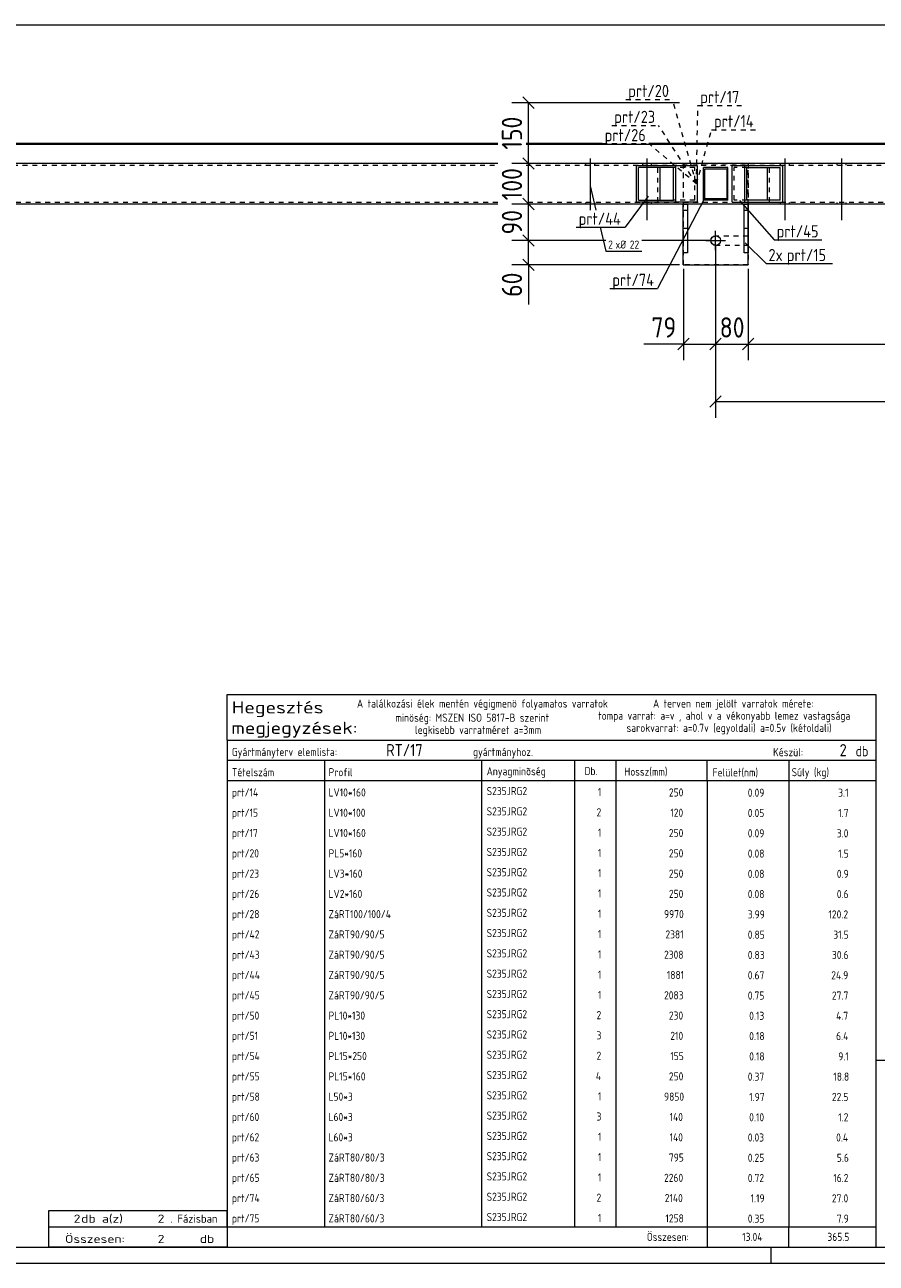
# Model space of a CAD drawing. Header units: millimetres. Extents: x 1 to 1188, y 1 to 840.
# Tile 3 of 6: x 814 to 1024, y 1 to 306. Entities that reach past the tile are written whole.
import ezdxf

# ---------------------------------------------------------------- set-up
doc = ezdxf.new("R2010")
doc.units = ezdxf.units.MM
doc.header["$LTSCALE"] = 0.6
doc.linetypes.add('XKITLINE00', pattern=[0])
doc.linetypes.add('XKITLINE02', pattern=[4, 2, -2])
for name, color, linetype, lineweight in [('Bolt', 7, 'Continuous', 0), ('BoltMark', 3, 'Continuous', 0), ('DrawingSheet', 5, 'Continuous', 0), ('OtherObjectType', 1, 'Continuous', 0), ('Part', 2, 'Continuous', 0), ('PartMark', 3, 'Continuous', 0), ('Z-DIMENSIONS', 1, 'Continuous', 0)]:
    doc.layers.add(name, color=color, linetype=linetype, lineweight=lineweight)
doc.styles.add('ISOCPEUR', font='ISOCPEUR.TTF')

msp = doc.modelspace()

# ---------------------------------------------------------------- linework, layer by layer
at = {"layer": 'Bolt', "color": 4, "linetype": 'XKITLINE00', "lineweight": 0}
for p, q in [((952.23, 272.26), (952.23, 271.86)), ((953.33, 273.51), (953.33, 260.73)), ((954.43, 272.26), (954.43, 271.86)), ((966.23, 272.26), (966.23, 271.86)), ((967.33, 273.51), (967.33, 258.26)), ((968.43, 272.26), (968.43, 271.86)), ((1000.23, 272.26), (1000.23, 271.86)), ((1001.33, 273.51), (1001.33, 258.26)), ((1002.43, 272.26), (1002.43, 271.86)), ((1014.23, 272.26), (1014.23, 271.86)), ((1015.33, 273.51), (1015.33, 258.26)), ((1016.43, 272.26), (1016.43, 271.86)), ((952.23, 262.66), (952.23, 262.26)), ((954.43, 262.66), (954.43, 262.26)), ((966.23, 262.66), (966.23, 262.26)), ((968.43, 262.66), (968.43, 262.26)), ((1000.23, 262.66), (1000.23, 262.26)), ((1002.43, 262.66), (1002.43, 262.26)), ((1014.23, 262.66), (1014.23, 262.26)), ((1016.43, 262.66), (1016.43, 262.26)), ((984.3, 250.86), (984.3, 255.66)), ((981.9, 253.26), (986.7, 253.26))]:
    msp.add_line(p, q, dxfattribs=at)
msp.add_circle((984.3, 253.26), 1.2, dxfattribs=at)
at = {"layer": 'BoltMark', "color": 4, "linetype": 'XKITLINE00', "lineweight": 0}
for p, q in [((953.33, 266.76), (954.78, 260.73)), ((955.79, 256.53), (957.21, 250.67)), ((957.21, 250.67), (966.14, 250.67))]:
    msp.add_line(p, q, dxfattribs=at)
at = {"layer": 'DrawingSheet', "color": 3, "linetype": 'XKITLINE00', "lineweight": 0}
msp.add_line((5, 5), (1184, 5), dxfattribs=at)
at = {"layer": 'DrawingSheet', "color": 2, "linetype": 'XKITLINE00', "lineweight": 0}
for p, q in [((998, 1), (998, 5)), ((1, 1), (1188, 1))]:
    msp.add_line(p, q, dxfattribs=at)
at = {"layer": 'OtherObjectType', "color": 7, "linetype": 'XKITLINE00', "lineweight": 0}
for p, q in [((863.84, 130.06), (863.84, 141.31)), ((863.84, 141.31), (1023.84, 141.31)), ((1023.84, 141.31), (1023.84, 130.06)), ((863.84, 130.06), (1023.84, 130.06)), ((863.84, 130.06), (1023.84, 130.06)), ((863.84, 130.06), (863.84, 125.06)), ((1023.84, 130.06), (1023.84, 125.06)), ((863.84, 125.06), (1023.84, 125.06)), ((863.84, 125.06), (863.84, 120.06)), ((887.84, 125.06), (887.84, 120.06)), ((926.61, 120.06), (926.61, 125.06)), ((949.5, 125.06), (949.5, 120.06)), ((959.7, 125.06), (959.7, 120.18)), ((982.15, 125.06), (982.15, 120.06)), ((1002.33, 125.06), (1002.33, 120.06)), ((1023.84, 125.06), (1023.84, 120.06)), ((863.84, 120.06), (1023.84, 120.06)), ((863.84, 120.06), (863.84, 115.06)), ((887.84, 120.06), (887.84, 115.06)), ((926.61, 115.06), (926.61, 120.06)), ((949.5, 120.06), (949.5, 115.06)), ((959.67, 120.06), (959.67, 115.06)), ((982.18, 120.06), (982.18, 115.06)), ((1002.33, 120.06), (1002.33, 115.06)), ((1023.84, 120.06), (1023.84, 115.06)), ((863.84, 115.06), (863.84, 110.06)), ((887.84, 115.06), (887.84, 110.06)), ((926.61, 110.06), (926.61, 115.06)), ((949.5, 115.06), (949.5, 110.06)), ((959.67, 115.06), (959.67, 110.06)), ((982.18, 115.06), (982.18, 110.06)), ((1002.33, 115.06), (1002.33, 110.06)), ((1023.84, 115.06), (1023.84, 110.06)), ((863.84, 110.06), (863.84, 105.06)), ((887.84, 110.06), (887.84, 105.06)), ((926.61, 105.06), (926.61, 110.06)), ((949.5, 110.06), (949.5, 105.06)), ((959.67, 110.05), (959.67, 105.05)), ((982.18, 110.06), (982.18, 105.06)), ((1002.33, 110.06), (1002.33, 105.06)), ((1023.84, 110.06), (1023.84, 105.06)), ((863.84, 105.05), (863.84, 100.05)), ((887.84, 105.05), (887.84, 100.05)), ((926.61, 100.05), (926.61, 105.05)), ((949.5, 105.05), (949.5, 100.05)), ((959.67, 105.05), (959.67, 100.05)), ((982.18, 105.05), (982.18, 100.05)), ((1002.33, 105.05), (1002.33, 100.05)), ((1023.84, 105.05), (1023.84, 100.05)), ((863.84, 100.05), (863.84, 95.05)), ((887.84, 100.05), (887.84, 95.05)), ((926.61, 95.05), (926.61, 100.05)), ((949.5, 100.05), (949.5, 95.05)), ((959.67, 100.05), (959.67, 95.05)), ((982.18, 100.05), (982.18, 95.05)), ((1002.33, 100.05), (1002.33, 95.05)), ((1023.84, 100.05), (1023.84, 95.05)), ((863.84, 95.05), (863.84, 90.05)), ((887.84, 95.05), (887.84, 90.05)), ((926.61, 90.05), (926.61, 95.05)), ((949.5, 95.05), (949.5, 90.05)), ((959.67, 95.05), (959.67, 90.05)), ((982.18, 95.05), (982.18, 90.05)), ((1002.33, 95.05), (1002.33, 90.05)), ((1023.84, 95.05), (1023.84, 90.05)), ((863.84, 90.05), (863.84, 85.05)), ((887.84, 90.05), (887.84, 85.05)), ((926.61, 85.05), (926.61, 90.05)), ((949.5, 90.05), (949.5, 85.05)), ((959.67, 90.04), (959.67, 85.04)), ((982.18, 90.05), (982.18, 85.05)), ((1002.33, 90.05), (1002.33, 85.05)), ((1023.84, 90.05), (1023.84, 85.05)), ((863.84, 85.04), (863.84, 80.04)), ((887.84, 85.04), (887.84, 80.04)), ((926.61, 80.04), (926.61, 85.04)), ((949.5, 85.04), (949.5, 80.04)), ((959.67, 85.04), (959.67, 80.04)), ((982.18, 85.04), (982.18, 80.04)), ((1002.33, 85.04), (1002.33, 80.04)), ((1023.84, 85.04), (1023.84, 80.04)), ((863.84, 80.04), (863.84, 75.04)), ((887.84, 80.04), (887.84, 75.04)), ((926.61, 75.04), (926.61, 80.04)), ((949.5, 80.04), (949.5, 75.04)), ((959.67, 80.04), (959.67, 75.04)), ((982.18, 80.04), (982.18, 75.04)), ((1002.33, 80.04), (1002.33, 75.04)), ((1023.84, 80.04), (1023.84, 75.04)), ((863.84, 75.04), (863.84, 70.04)), ((887.84, 75.04), (887.84, 70.04)), ((926.61, 70.04), (926.61, 75.04)), ((949.5, 75.04), (949.5, 70.04)), ((959.67, 75.03), (959.67, 70.03)), ((982.18, 75.04), (982.18, 70.04)), ((1002.33, 75.04), (1002.33, 70.04)), ((1023.84, 75.04), (1023.84, 70.04)), ((863.84, 70.03), (863.84, 65.03)), ((887.84, 70.03), (887.84, 65.03)), ((926.61, 65.03), (926.61, 70.03)), ((949.5, 70.03), (949.5, 65.03)), ((959.67, 70.03), (959.67, 65.03)), ((982.18, 70.03), (982.18, 65.03)), ((1002.33, 70.03), (1002.33, 65.03)), ((1023.84, 70.03), (1023.84, 65.03)), ((863.84, 65.03), (863.84, 60.03)), ((887.84, 65.03), (887.84, 60.03)), ((926.61, 60.03), (926.61, 65.03)), ((949.5, 65.03), (949.5, 60.03)), ((959.67, 65.03), (959.67, 60.03)), ((982.18, 65.03), (982.18, 60.03)), ((1002.33, 65.03), (1002.33, 60.03)), ((1023.84, 65.03), (1023.84, 60.03)), ((863.84, 60.03), (863.84, 55.03)), ((887.84, 60.03), (887.84, 55.03)), ((926.61, 55.03), (926.61, 60.03)), ((949.5, 60.03), (949.5, 55.03)), ((959.67, 60.03), (959.67, 55.03)), ((982.18, 60.03), (982.18, 55.03)), ((1002.33, 60.03), (1002.33, 55.03)), ((1023.84, 60.03), (1023.84, 55.03)), ((863.84, 55.03), (863.84, 50.03)), ((887.84, 55.03), (887.84, 50.03)), ((926.61, 50.03), (926.61, 55.03)), ((949.5, 55.03), (949.5, 50.03)), ((959.67, 55.02), (959.67, 50.02)), ((982.18, 55.03), (982.18, 50.03)), ((1002.33, 55.03), (1002.33, 50.03)), ((1023.84, 55.03), (1023.84, 50.03)), ((863.84, 50.02), (863.84, 45.02)), ((887.84, 50.02), (887.84, 45.02)), ((926.61, 45.02), (926.61, 50.02)), ((949.5, 50.02), (949.5, 45.02)), ((959.67, 50.02), (959.67, 45.02)), ((982.18, 50.02), (982.18, 45.02)), ((1002.33, 50.02), (1002.33, 45.02)), ((1023.84, 51.05), (1023.84, 6.75)), ((1023.84, 51.05), (1184, 51.05)), ((1023.84, 50.02), (1023.84, 45.02)), ((863.84, 45.02), (863.84, 40.02)), ((887.84, 45.02), (887.84, 40.02)), ((926.61, 40.02), (926.61, 45.02)), ((949.5, 45.02), (949.5, 40.02)), ((959.67, 45.02), (959.67, 40.02)), ((982.18, 45.02), (982.18, 40.02)), ((1002.33, 45.02), (1002.33, 40.02)), ((1023.84, 45.02), (1023.84, 40.02)), ((863.84, 40.02), (863.84, 35.02)), ((887.84, 40.02), (887.84, 35.02)), ((926.61, 35.02), (926.61, 40.02)), ((949.5, 40.02), (949.5, 35.02)), ((959.67, 40.01), (959.67, 35.01)), ((982.18, 40.02), (982.18, 35.02)), ((1002.33, 40.02), (1002.33, 35.02)), ((1023.84, 40.02), (1023.84, 35.02)), ((863.84, 35.01), (863.84, 30.01)), ((887.84, 35.01), (887.84, 30.01)), ((926.61, 30.01), (926.61, 35.01)), ((949.5, 35.01), (949.5, 30.01)), ((959.67, 35.01), (959.67, 30.01)), ((982.18, 35.01), (982.18, 30.01)), ((1002.33, 35.01), (1002.33, 30.01)), ((1023.84, 35.01), (1023.84, 30.01)), ((863.84, 30.01), (863.84, 25.01)), ((887.84, 30.01), (887.84, 25.01)), ((926.61, 25.01), (926.61, 30.01)), ((949.5, 30.01), (949.5, 25.01)), ((959.67, 30.01), (959.67, 25.01)), ((982.18, 30.01), (982.18, 25.01)), ((1002.33, 30.01), (1002.33, 25.01)), ((1023.84, 30.01), (1023.84, 25.01)), ((863.84, 25.01), (863.84, 20.01)), ((887.84, 25.01), (887.84, 20.01)), ((926.61, 20.01), (926.61, 25.01)), ((949.5, 25.01), (949.5, 20.01)), ((959.67, 25.01), (959.67, 20.01)), ((982.18, 25.01), (982.18, 20.01)), ((1002.33, 25.01), (1002.33, 20.01)), ((1023.84, 25.01), (1023.84, 20.01)), ((863.84, 20.01), (863.84, 15.01)), ((887.84, 20.01), (887.84, 15.01)), ((926.61, 15.01), (926.61, 20.01)), ((949.5, 20.01), (949.5, 15.01)), ((959.67, 20), (959.67, 15)), ((982.18, 20.01), (982.18, 15.01)), ((1002.33, 20.01), (1002.33, 15.01)), ((1023.84, 20.01), (1023.84, 15.01)), ((819.84, 10), (819.84, 14)), ((819.84, 14), (863.84, 14)), ((863.84, 15), (863.84, 10)), ((863.84, 10), (863.84, 14)), ((887.84, 15), (887.84, 10)), ((926.61, 10), (926.61, 15)), ((949.5, 15), (949.5, 10)), ((959.67, 15), (959.67, 10)), ((982.18, 15), (982.18, 10)), ((1002.33, 15), (1002.33, 10)), ((1023.84, 15), (1023.84, 10)), ((819.84, 10), (863.84, 10)), ((819.85, 5.02), (819.84, 9.99)), ((819.84, 9.98), (863.74, 9.98)), ((863.84, 10), (1023.84, 10)), ((863.84, 10), (863.84, 5)), ((982.19, 10), (982.19, 5)), ((1002.31, 10), (1002.31, 5)), ((1023.84, 10), (1023.84, 5)), ((819.89, 5.03), (863.79, 5.03)), ((863.84, 5), (1023.84, 5))]:
    msp.add_line(p, q, dxfattribs=at)
at = {"layer": 'Part', "color": 2, "linetype": 'XKITLINE00', "lineweight": 0}
for p, q in [((930.57, 276.96), (101.76, 276.96)), ((659.23, 277.26), (930.57, 277.26)), ((937.57, 277.26), (956.34, 277.26)), ((1086.76, 276.96), (937.57, 276.96)), ((967.85, 277.26), (1086.76, 277.26)), ((930.57, 272.26), (95.8, 272.26)), ((1092.8, 272.26), (937.57, 272.26)), ((964.77, 262.76), (964.77, 271.76)), ((964.77, 271.76), (979.72, 271.76)), ((965.3, 263.26), (965.3, 271.26)), ((973.88, 271.26), (965.3, 271.26)), ((970.61, 263.26), (970.61, 271.26)), ((973.88, 263.26), (973.88, 271.26)), ((974.42, 271.76), (974.42, 262.76)), ((979.72, 271.76), (979.72, 262.76)), ((981.33, 263.26), (981.33, 271.26)), ((987.33, 271.26), (981.33, 271.26)), ((981.63, 270.96), (987.03, 270.96)), ((981.63, 263.56), (981.63, 270.96)), ((987.03, 270.96), (987.03, 263.56)), ((987.33, 263.26), (987.33, 271.26)), ((988.36, 271.76), (1000.77, 271.76)), ((988.36, 262.76), (988.36, 271.76)), ((991.53, 262.76), (991.53, 271.76)), ((992.04, 263.26), (992.04, 271.26)), ((992.04, 271.26), (1000.25, 271.26)), ((997.09, 263.26), (997.09, 271.26)), ((1000.25, 263.26), (1000.25, 271.26)), ((1000.77, 271.76), (1000.77, 262.76)), ((979.72, 262.76), (964.77, 262.76)), ((965.3, 263.26), (973.88, 263.26)), ((987.33, 263.26), (981.33, 263.26)), ((987.03, 263.56), (981.63, 263.56)), ((988.36, 262.76), (1000.77, 262.76)), ((1000.25, 263.26), (992.04, 263.26)), ((930.57, 262.26), (95.8, 262.26)), ((1092.8, 262.26), (937.57, 262.26)), ((976.33, 250.26), (976.33, 262.26)), ((976.33, 262.26), (977.33, 262.26)), ((977.33, 262.26), (977.33, 250.26)), ((991.33, 250.26), (991.33, 262.26)), ((991.33, 262.26), (992.33, 262.26)), ((992.33, 247.26), (992.33, 262.26)), ((992.33, 262.26), (992.33, 250.26)), ((977.33, 256.26), (976.33, 256.26)), ((992.33, 256.26), (991.33, 256.26)), ((977.33, 250.26), (976.33, 250.26)), ((976.33, 247.26), (976.33, 250.26)), ((992.33, 250.26), (991.33, 250.26)), ((976.33, 247.26), (992.33, 247.26))]:
    msp.add_line(p, q, dxfattribs=at)
at = {"layer": 'Part', "color": 7, "linetype": 'XKITLINE02', "lineweight": 0}
for p, q in [((930.57, 272.26), (101.76, 272.26)), ((1086.76, 272.26), (937.57, 272.26)), ((992.33, 272.26), (976.33, 272.26)), ((976.33, 272.26), (976.33, 250.26)), ((976.36, 247.26), (976.36, 272.26)), ((976.36, 272.26), (992.33, 272.26)), ((976.36, 247.26), (976.36, 272.26)), ((976.36, 272.26), (992.33, 272.26)), ((976.36, 247.26), (976.36, 272.26)), ((976.36, 272.26), (992.33, 272.26)), ((976.36, 247.26), (976.36, 272.26)), ((976.36, 272.26), (992.33, 272.26)), ((992.33, 272.26), (992.33, 254.36)), ((992.33, 272.26), (992.33, 254.36)), ((992.33, 272.26), (992.33, 254.36)), ((992.33, 272.26), (992.33, 254.36)), ((992.33, 262.26), (992.33, 272.26)), ((95.8, 271.86), (930.57, 271.86)), ((937.57, 271.86), (1092.8, 271.86)), ((970.07, 262.76), (970.07, 271.76)), ((979.18, 271.26), (973.88, 271.26)), ((979.18, 271.26), (973.88, 271.26)), ((979.18, 263.26), (979.18, 271.26)), ((992.04, 271.26), (988.88, 271.26)), ((988.88, 263.26), (988.88, 271.26)), ((997.6, 262.76), (997.6, 271.76)), ((979.18, 263.26), (973.88, 263.26)), ((992.04, 263.26), (988.88, 263.26)), ((930.57, 262.66), (95.8, 262.66)), ((1092.8, 262.66), (937.57, 262.66)), ((976.33, 260.76), (977.33, 260.76)), ((991.33, 260.76), (992.33, 260.76)), ((983.13, 253.26), (983.21, 253.69)), ((983.13, 253.26), (983.21, 253.69)), ((983.13, 253.26), (983.21, 253.69)), ((983.13, 253.26), (983.21, 253.69)), ((983.81, 254.28), (984.23, 254.36)), ((983.81, 254.28), (984.23, 254.36)), ((983.81, 254.28), (984.23, 254.36)), ((983.81, 254.28), (984.23, 254.36)), ((992.33, 254.36), (984.23, 254.36)), ((992.33, 254.36), (984.23, 254.36)), ((992.33, 254.36), (984.23, 254.36)), ((992.33, 254.36), (984.23, 254.36)), ((983.21, 252.84), (983.13, 253.26)), ((983.21, 252.84), (983.13, 253.26)), ((983.21, 252.84), (983.13, 253.26)), ((983.21, 252.84), (983.13, 253.26)), ((984.23, 252.16), (983.81, 252.25)), ((984.23, 252.16), (983.81, 252.25)), ((984.23, 252.16), (983.81, 252.25)), ((984.23, 252.16), (983.81, 252.25)), ((984.23, 252.16), (992.33, 252.16)), ((984.23, 252.16), (992.33, 252.16)), ((984.23, 252.16), (992.33, 252.16)), ((984.23, 252.16), (992.33, 252.16)), ((992.33, 252.16), (992.33, 247.26)), ((992.33, 252.16), (992.33, 247.26)), ((992.33, 252.16), (992.33, 247.26)), ((992.33, 252.16), (992.33, 247.26)), ((976.33, 247.26), (992.33, 247.26)), ((992.33, 247.26), (976.36, 247.26)), ((992.33, 247.26), (976.36, 247.26)), ((992.33, 247.26), (976.36, 247.26)), ((992.33, 247.26), (976.36, 247.26))]:
    msp.add_line(p, q, dxfattribs=at)
for start, end in [(112.4975, 157.4992), (112.4975, 157.4992), (112.4975, 157.4992), (112.4975, 157.4992), (202.4992, 247.4975), (202.4992, 247.4975), (202.4992, 247.4975), (202.4992, 247.4975)]:
    msp.add_arc((984.23, 253.26), 1.1, start, end, dxfattribs=at)
at = {"layer": 'PartMark', "color": 7, "linetype": 'XKITLINE02', "lineweight": 0}
for p, q in [((962.16, 288.07), (973.67, 288.07)), ((979.58, 267.24), (973.67, 288.07)), ((979.58, 267.24), (979.92, 286.58)), ((979.92, 286.58), (990.92, 286.58)), ((958.7, 281.67), (970.21, 281.67)), ((979.58, 267.24), (970.21, 281.67)), ((979.56, 267.24), (983.32, 280.6)), ((983.32, 280.6), (994.57, 280.6)), ((956.34, 277.16), (967.85, 277.16)), ((979.58, 267.24), (967.85, 277.16))]:
    msp.add_line(p, q, dxfattribs=at)
at = {"layer": 'PartMark', "color": 7, "linetype": 'XKITLINE00', "lineweight": 0}
for p, q in [((967.68, 264.21), (961.96, 256.53)), ((981.5, 263.48), (970, 241.46)), ((990.23, 263.1), (998.76, 253.44)), ((949.93, 256.53), (961.96, 256.53)), ((991.56, 252.69), (996.75, 247.59)), ((998.76, 253.44), (1010.53, 253.44)), ((996.75, 247.59), (1013.16, 247.59)), ((958.23, 241.46), (970, 241.46))]:
    msp.add_line(p, q, dxfattribs=at)
at = {"layer": 'Z-DIMENSIONS', "color": 7, "linetype": 'XKITLINE00', "lineweight": 0}
for p, q in [((95.8, 306.49), (1092.8, 306.49)), ((975.36, 287.26), (934.07, 287.26)), ((936.75, 288.68), (939.58, 285.85)), ((938.17, 272.26), (938.17, 287.26)), ((963.1, 272.26), (934.07, 272.26)), ((936.75, 273.68), (939.58, 270.85)), ((936.75, 273.68), (939.58, 270.85)), ((963.1, 272.26), (937.57, 272.26)), ((938.17, 262.26), (938.17, 272.26)), ((936.75, 263.68), (939.58, 260.85)), ((937.57, 262.86), (939.58, 260.85)), ((963.1, 262.26), (934.07, 262.26)), ((963.1, 262.26), (937.57, 262.26)), ((938.17, 253.26), (938.17, 262.26)), ((936.75, 254.68), (939.58, 251.85)), ((937.57, 253.86), (939.58, 251.85)), ((957.21, 253.26), (934.07, 253.26)), ((957.21, 253.26), (934.07, 253.26)), ((938.17, 247.26), (938.17, 253.26)), ((983.3, 253.26), (966.14, 253.26)), ((983.3, 253.26), (966.14, 253.26)), ((984.3, 252.26), (984.3, 223.73)), ((984.3, 252.26), (984.3, 223.73)), ((984.3, 252.26), (984.3, 209.56)), ((936.75, 248.68), (939.58, 245.85)), ((975.36, 247.26), (934.07, 247.26)), ((938.17, 247.26), (938.17, 237.5)), ((938.17, 247.26), (938.17, 237.5)), ((976.36, 246.26), (976.36, 223.73)), ((992.33, 246.26), (992.33, 223.73)), ((992.33, 246.26), (992.33, 223.73)), ((977.78, 229.15), (974.95, 226.32)), ((985.71, 229.15), (982.88, 226.32)), ((993.75, 229.15), (990.92, 226.32)), ((993.75, 229.15), (990.92, 226.32)), ((976.36, 227.73), (966.6, 227.73)), ((976.36, 227.73), (966.6, 227.73)), ((976.36, 227.73), (984.3, 227.73)), ((984.9, 228.33), (982.88, 226.32)), ((984.3, 227.73), (992.33, 227.73)), ((992.33, 227.73), (1092.8, 227.73)), ((985.71, 214.97), (982.88, 212.14)), ((984.3, 213.56), (1092.8, 213.56))]:
    msp.add_line(p, q, dxfattribs=at)
at = {"layer": 'Z-DIMENSIONS', "color": 3}
for p in [(938.17, 287.26), (938.17, 272.26), (938.17, 272.26), (938.17, 262.26), (938.17, 262.26), (938.17, 253.26), (938.17, 253.26), (938.17, 247.26), (976.36, 227.73), (984.3, 227.73), (984.3, 227.73), (992.33, 227.73), (992.33, 227.73), (984.3, 213.56)]:
    msp.add_point(p, dxfattribs=at)

# ---------------------------------------------------------------- texts
at = {"layer": 'BoltMark', "color": 4, "style": 'ISOCPEUR', "width": 0.85}
for s, p in [('2', (957.81, 251.27)), ('xØ', (959.61, 251.27)), ('22', (963.13, 251.27))]:
    msp.add_text(s, height=2, dxfattribs=at).set_placement(p)
at = {"layer": 'OtherObjectType', "color": 7, "style": 'ISOCPEUR'}
for s, height, width, p in [('Hegesztés', 3, 1.19, (864.99, 136.62)), ('A találkozási élek mentén végigmenö folyamatos varratok', 2, 0.85, (895.84, 138.06)), ('A terven nem jelölt varratok mérete:', 2, 0.85, (968.86, 138.06)), ('megjegyzések:', 3, 1.19, (864.84, 131.56)), ('minöség: MSZEN ISO 5817-B szerint', 2, 0.85, (905.34, 134.56)), ('tompa varrat: a=v , ahol v a vékonyabb lemez vastagsága', 2, 0.85, (955.34, 135.06)), ('sarokvarrat: a=0.7v (egyoldali) a=0.5v (kétoldali)', 2, 0.85, (962.34, 132.06)), ('legkisebb varratméret a=3mm', 2, 0.85, (910.16, 131.56)), ('Gyártmányterv elemlista:                               gyártmányhoz.', 2, 0.85, (864.99, 126.12)), ('Készül:', 2, 0.85, (998.47, 126.06)), ('db', 2.5, 0.85, (1018.84, 126.06)), ('Tételszám', 2, 0.85, (864.99, 121.12)), ('Profil', 2, 0.85, (888.84, 121.12)), ('Anyagminõség', 2, 0.85, (927.83, 121.35)), ('Db.', 2, 0.85, (951.96, 121.41)), ('Hossz(mm)', 2, 0.85, (961.78, 121.26)), ('Felület(nm)', 2, 0.85, (983.56, 121.06)), ('Súly (kg)', 2, 0.85, (1003.05, 121.12)), ('2', 2, 1.211571, (825.99, 11)), ('db a(z)', 2, 1.211571, (827.84, 11)), ('2', 2, 1.211571, (846.7, 11)), ('. Fázisban', 2, 0.935, (849.84, 11)), ('Összesen:            db', 2, 1.211571, (823.84, 6)), ('2', 2, 1.211571, (846.7, 6)), ('Összesen:', 2, 0.85, (967.33, 6.5))]:
    msp.add_text(s, height=height, dxfattribs=dict(at, width=width)).set_placement(p)
at = {"layer": 'OtherObjectType', "color": 5, "style": 'ISOCPEUR', "width": 0.85}
for s, height, p in [('RT/17', 3, (903.03, 126.06)), ('2', 3, (1014.89, 126.06)), ('prt/14', 2, (864.99, 116.12)), ('LV10*160', 2, (888.84, 116.12)), ('S235JRG2', 2, (927.83, 116.46)), ('1', 2, (955.28, 116.23)), ('250', 2, (972.78, 116.12)), ('0.09', 2, (992.23, 116.06)), ('3.1', 2, (1014.54, 116.06)), ('prt/15', 2, (864.99, 111.12)), ('LV10*100', 2, (888.84, 111.12)), ('S235JRG2', 2, (927.83, 111.46)), ('2', 2, (954.94, 111.23)), ('120', 2, (973.13, 111.12)), ('0.05', 2, (992.23, 111.06)), ('1.7', 2, (1014.54, 111.06)), ('prt/17', 2, (864.99, 106.12)), ('LV10*160', 2, (888.84, 106.12)), ('S235JRG2', 2, (927.83, 106.46)), ('1', 2, (955.28, 106.22)), ('250', 2, (972.78, 106.12)), ('0.09', 2, (992.23, 106.05)), ('3.0', 2, (1014.19, 106.05)), ('prt/20', 2, (864.99, 101.11)), ('PL5*160', 2, (888.84, 101.11)), ('S235JRG2', 2, (927.83, 101.45)), ('1', 2, (955.28, 101.22)), ('250', 2, (972.78, 101.11)), ('0.08', 2, (992.23, 101.05)), ('1.5', 2, (1014.54, 101.05)), ('prt/23', 2, (864.99, 96.11)), ('LV3*160', 2, (888.84, 96.11)), ('S235JRG2', 2, (927.83, 96.45)), ('1', 2, (955.28, 96.22)), ('250', 2, (972.78, 96.11)), ('0.08', 2, (992.23, 96.05)), ('0.9', 2, (1014.19, 96.05)), ('prt/26', 2, (864.99, 91.11)), ('LV2*160', 2, (888.84, 91.11)), ('S235JRG2', 2, (927.83, 91.45)), ('1', 2, (955.28, 91.22)), ('250', 2, (972.78, 91.11)), ('0.08', 2, (992.23, 91.05)), ('0.6', 2, (1014.19, 91.05)), ('prt/28', 2, (864.99, 86.11)), ('ZáRT100/100/4', 2, (888.84, 86.11)), ('S235JRG2', 2, (927.83, 86.44)), ('1', 2, (955.28, 86.21)), ('9970', 2, (971.58, 86.11)), ('3.99', 2, (992.23, 86.04)), ('120.2', 2, (1012.13, 86.04)), ('prt/42', 2, (864.99, 81.1)), ('ZáRT90/90/5', 2, (888.84, 81.1)), ('S235JRG2', 2, (927.83, 81.44)), ('1', 2, (955.28, 81.21)), ('2381', 2, (971.92, 81.1)), ('0.85', 2, (992.23, 81.04)), ('31.5', 2, (1013.33, 81.04)), ('prt/43', 2, (864.99, 76.1)), ('ZáRT90/90/5', 2, (888.84, 76.1)), ('S235JRG2', 2, (927.83, 76.44)), ('1', 2, (955.28, 76.21)), ('2308', 2, (971.58, 76.1)), ('0.83', 2, (992.23, 76.04)), ('30.6', 2, (1012.99, 76.04)), ('ZáRT90/90/5', 2, (888.84, 71.1)), ('S235JRG2', 2, (927.83, 71.44)), ('prt/44', 2, (864.99, 71.1)), ('1', 2, (955.28, 71.2)), ('1881', 2, (972.27, 71.1)), ('0.67', 2, (992.23, 71.03)), ('24.9', 2, (1012.82, 71.03)), ('prt/45', 2, (864.99, 66.09)), ('ZáRT90/90/5', 2, (888.84, 66.09)), ('S235JRG2', 2, (927.83, 66.43)), ('1', 2, (955.28, 66.2)), ('2083', 2, (971.58, 66.09)), ('0.75', 2, (992.23, 66.03)), ('27.7', 2, (1012.99, 66.03)), ('prt/50', 2, (864.99, 61.09)), ('PL10*130', 2, (888.84, 61.09)), ('S235JRG2', 2, (927.83, 61.43)), ('2', 2, (954.94, 61.2)), ('230', 2, (972.78, 61.09)), ('0.13', 2, (992.58, 61.03)), ('4.7', 2, (1014.02, 61.03)), ('prt/51', 2, (864.99, 56.09)), ('PL10*130', 2, (888.84, 56.09)), ('S235JRG2', 2, (927.83, 56.43)), ('3', 2, (954.94, 56.2)), ('210', 2, (973.13, 56.09)), ('0.18', 2, (992.58, 56.03)), ('6.4', 2, (1014.02, 56.03)), ('prt/54', 2, (864.99, 51.09)), ('PL15*250', 2, (888.84, 51.09)), ('S235JRG2', 2, (927.83, 51.42)), ('2', 2, (954.94, 51.19)), ('155', 2, (973.13, 51.09)), ('0.18', 2, (992.58, 51.02)), ('9.1', 2, (1014.54, 51.02)), ('prt/55', 2, (864.99, 46.08)), ('PL15*160', 2, (888.84, 46.08)), ('S235JRG2', 2, (927.83, 46.42)), ('4', 2, (954.76, 46.19)), ('250', 2, (972.78, 46.08)), ('0.37', 2, (992.23, 46.02)), ('18.8', 2, (1013.33, 46.02)), ('prt/58', 2, (864.99, 41.08)), ('L50*3', 2, (888.84, 41.08)), ('S235JRG2', 2, (927.83, 41.42)), ('1', 2, (955.28, 41.19)), ('9850', 2, (971.58, 41.08)), ('1.97', 2, (992.58, 41.02)), ('22.5', 2, (1012.99, 41.02)), ('prt/60', 2, (864.99, 36.08)), ('L60*3', 2, (888.84, 36.08)), ('S235JRG2', 2, (927.83, 36.42)), ('3', 2, (954.94, 36.18)), ('140', 2, (972.95, 36.08)), ('0.10', 2, (992.58, 36.01)), ('1.2', 2, (1014.54, 36.01)), ('prt/62', 2, (864.99, 31.07)), ('L60*3', 2, (888.84, 31.07)), ('S235JRG2', 2, (927.83, 31.41)), ('1', 2, (955.28, 31.18)), ('140', 2, (972.95, 31.07)), ('0.03', 2, (992.23, 31.01)), ('0.4', 2, (1014.02, 31.01)), ('prt/63', 2, (864.99, 26.07)), ('ZáRT80/80/3', 2, (888.84, 26.07)), ('S235JRG2', 2, (927.83, 26.41)), ('1', 2, (955.28, 26.18)), ('795', 2, (972.78, 26.07)), ('0.25', 2, (992.23, 26.01)), ('5.6', 2, (1014.19, 26.01)), ('prt/65', 2, (864.99, 21.07)), ('ZáRT80/80/3', 2, (888.84, 21.07)), ('S235JRG2', 2, (927.83, 21.41)), ('1', 2, (955.28, 21.18)), ('2260', 2, (971.58, 21.07)), ('0.72', 2, (992.23, 21.01)), ('16.2', 2, (1013.33, 21.01)), ('ZáRT80/60/3', 2, (888.84, 16.07)), ('S235JRG2', 2, (927.83, 16.4)), ('prt/74', 2, (864.99, 16.07)), ('2', 2, (954.94, 16.17)), ('2140', 2, (971.75, 16.07)), ('1.19', 2, (992.92, 16)), ('27.0', 2, (1012.99, 16)), ('prt/75', 2, (864.99, 11.06)), ('ZáRT80/60/3', 2, (888.84, 11.06)), ('S235JRG2', 2, (927.83, 11.4)), ('1', 2, (955.28, 11.17)), ('1258', 2, (971.92, 11.06)), ('0.35', 2, (992.23, 11)), ('7.9', 2, (1014.19, 11)), ('13.04', 2, (990.86, 6.5)), ('365.5', 2, (1011.86, 6.5))]:
    msp.add_text(s, height=height, dxfattribs=at).set_placement(p)
at = {"layer": 'PartMark', "color": 3, "style": 'ISOCPEUR', "width": 0.85}
for s, p in [('prt/20', (962.76, 288.67)), ('prt/17', (980.52, 287.18)), ('prt/23', (959.3, 282.27)), ('prt/14', (983.92, 281.2)), ('prt/26', (956.94, 277.76)), ('prt/44', (950.53, 257.13)), ('prt/45', (999.36, 254.04)), ('2x', (997.35, 248.19)), ('prt/15', (1001.86, 248.19)), ('prt/74', (958.83, 242.06))]:
    msp.add_text(s, height=3, dxfattribs=at).set_placement(p)
at = {"layer": 'Z-DIMENSIONS', "color": 3, "style": 'ISOCPEUR', "width": 0.85}
for s, p in [('150', (936.57, 275.68)), ('100', (936.57, 263.18)), ('90', (936.57, 254.76)), ('60', (936.57, 239.37))]:
    msp.add_text(s, height=5, rotation=90.0002, dxfattribs=at).set_placement(p)
for s, p in [('79', (968.47, 229.33)), ('80', (985.31, 229.33))]:
    msp.add_text(s, height=5, dxfattribs=at).set_placement(p)

doc.saveas('drawing.dxf')
